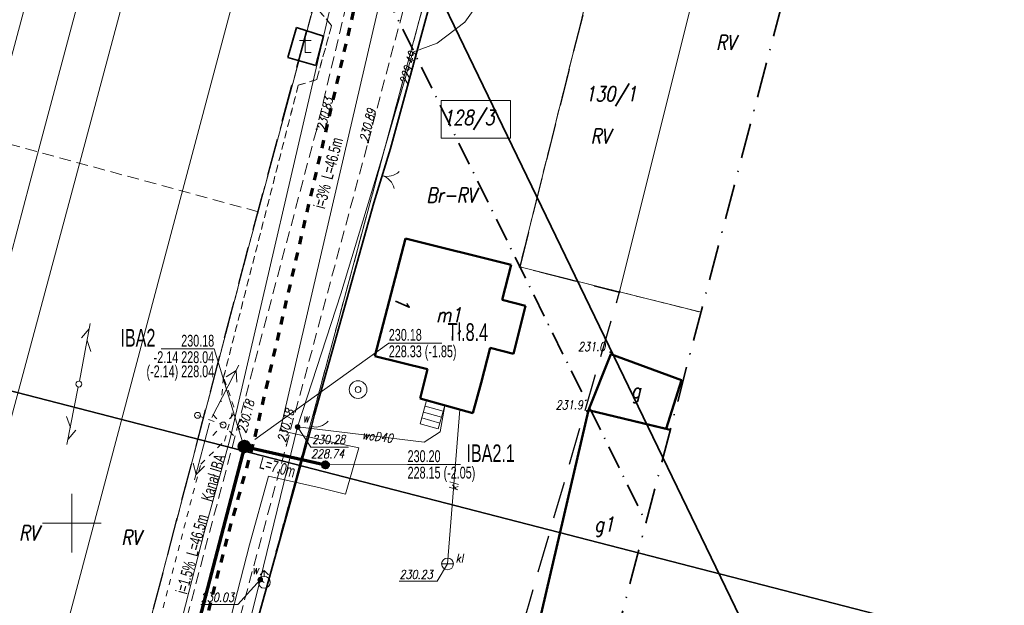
# Model space of a CAD drawing. Header units: millimetres. Extents: x 7436010 to 7436992, y 5663514 to 5666647.
# Tile 39 of 73: x 7436296 to 7436379, y 5664193 to 5664243. Entities that reach past the tile are written whole.
import ezdxf
from ezdxf.enums import TextEntityAlignment as Align

# ---------------------------------------------------------------- set-up
doc = ezdxf.new("R2010")
doc.units = ezdxf.units.MM
doc.header["$PDSIZE"] = 1
for name, pattern in [('$0$HIDDEN', [9.525, 6.35, -3.175]), ('0.7_0.7', [1.4, 0.7, -0.7]), ('1', [0]), ('2_EGBU_A', [0]), ('3', [1, 0.5, -0.5]), ('BUR', [3, 2, -1]), ('GAK', [3.5, 2, -0.75, 0, -0.75]), ('GDE', [0]), ('GUZ', [1.5, 1, -0.5]), ('KOU', [1.5, 1, -0.5])]:
    doc.linetypes.add(name, pattern=pattern)
for name, color, linetype, lineweight in [('15 PRZEWODY KL', 34, 'Continuous', 18), ('17 SŁUPY TELEKOMUNIKACYJNE', 30, 'Continuous', 18), ('18 LINIE TELEKOMUNIAKCYJNE', 30, 'Continuous', 18), ('22 SŁUPY eN', 1, 'Continuous', 18), ('23 LINIE eN', 1, 'Continuous', 18), ('24 LATARNIA', 1, 'Continuous', 18), ('27 ZASUWY WODOCIĄGOWE ISTN', 5, 'Continuous', 18), ('28 STUDNIA GŁEBINOWA', 5, 'Continuous', 18), ('29 HYDRANT', 5, 'Continuous', 18), ('30 WODOCIĄGI ISTN', 5, 'Continuous', 18), ('31 SZAMBO OSADNIK', 34, 'Continuous', 18), ('42 RZĘDNE WODOCIĄG', 5, 'Continuous', 18), ('43 RZĘDNE KL', 34, 'Continuous', 18), ('_AA_Kanalizacja grawitacyjna - trasa', 244, 'Continuous', 70), ('_AA_Odcinki boczne grawitacyjne 160mm - trasa', 30, 'Continuous', 70), ('_AA_Studnia kanalizacyjna bet.1000mm - symbol', 24, 'Continuous', 40), ('_AA_Studnia kanalizacyjna PP 600mm - symbol', 24, 'Continuous', 40), ('_BB_Kanalizacja ciśnieniowa - trasa', 44, '0.7_0.7', 70), ('_CC_Tłoczny SIEĆ_opisy', 44, 'BUR', 50), ('_DZIAŁKI DO POZWOLENIA', 110, 'Continuous', 9), ('_LINIA ROZ.LOKA', 4, '$0$HIDDEN', 30), ('DZ_USTALONE_GRANICE_L_0', 7, '1', 18), ('Dzialki', 7, 'GDE', 18), ('EADTD_T_0', 7, 'Continuous', 18), ('EDZPD_L_1', 7, 'GDE', 18), ('EGBB_E_T_0', 7, 'Continuous', 18), ('EGBB_L_0', 7, '2_EGBU_A', 50), ('EKLTK_T_0', 96, 'Continuous', 18), ('Linie_odn', 7, 'Continuous', 9), ('Numery_dzialek', 7, 'Continuous', 18), ('obszar odziaływania inwestcyji', 80, 'Continuous', 20), ('Podzial_sekcyjny_krzyze', 7, 'Continuous', 13), ('Punkty', 7, 'Continuous', 18), ('PunPOMIAR1', 7, 'Continuous', 18), ('RzedPOMIAR1', 7, 'Continuous', 18), ('SDRPK_L_1', 7, 'KOU', 18), ('SIEC_ENERGETYCZNA_L_0', 1, '3', 18), ('SZAPM_T_0', 7, 'Continuous', 18), ('SZOPO_L_0', 7, 'BGT', 35), ('SZOPO_T_0', 7, 'Continuous', 18), ('UŻYTKI LINIE', 96, 'GUZ', 18), ('UŻYTKI OZNACZENIE', 96, 'Continuous', 18), ('WEKTOR BUDYNKI', 7, 'Continuous', 50), ('WEKTOR FUNKCJE BUDYNKÓW', 7, 'Continuous', 18), ('WEKTOR RZĘDNE TERENU', 7, 'Continuous', 18), ('WEKTOR RZĘDNE WODOCIĄG wo', 5, 'Continuous', 18), ('WEKTOR SCHODY', 7, 'Continuous', 18), ('WEKTOR WODOCIĄGI wo', 5, 'Continuous', 18), ('WUKOS_T_0', 7, 'Continuous', 18), ('WUKOS_T_1', 7, 'Continuous', 18), ('ZAKRES MAPY', 1, 'GAK', 35)]:
    doc.layers.add(name, color=color, linetype=linetype, lineweight=lineweight)
for name, color, linetype in [('_AA_Studnia kanalizacyjna bet.1000mm - plamki', 255, 'Continuous'), ('_AA_Studnia kanalizacyjna PP 600mm - plamki', 24, 'Continuous'), ('_map', 7, 'Continuous'), ('TEKST ks przyłącz korek', 32, 'Continuous'), ('TEKST ks przyłącz L _ i', 32, 'Continuous'), ('TEKST ks sieć L _ i', 244, 'Continuous'), ('TEKST ks studnia', 244, 'Continuous')]:
    doc.layers.add(name, color=color, linetype=linetype)
doc.layers.add('RAMA WYPLOT', color=3, linetype='Continuous', lineweight=35, plot=False)
doc.styles.add('K1_ACAD', font='romans.shx', dxfattribs={"width": 0.8, "oblique": 12})
doc.styles.add('PLAN 1 pop.', font='ARIALN.TTF', dxfattribs={"width": 0.8})
doc.styles.add('PLAN 2 pop.', font='ARIALN.TTF', dxfattribs={"width": 0.8})
doc.linetypes.add('BGT', pattern='A,3.75,[133,ltypeshp.shx,S=0.1875,R=0,X=0,Y=0],3.75', length=7.5)

# ---------------------------------------------------------------- blocks, each defined once
blk = doc.blocks.new('GRO')
at = {"linetype": 'Continuous'}
blk.add_circle((0, 0), 0.045, dxfattribs=at)
blk = doc.blocks.new('KRZ')
at = {"linetype": 'Continuous'}
for p, q in [((-0.5, 1), (0.5, 1)), ((0, 1.5), (0, 0)), ((0, 0), (0.5, 0))]:
    blk.add_line(p, q, dxfattribs=at)
blk = doc.blocks.new('BGBL')
at = {"linetype": 'Continuous'}
blk.add_arc((-1.5, 0), 1.5, 359.99955, 60, dxfattribs=at)
blk = doc.blocks.new('BGB')
at = {"linetype": 'Continuous'}
for centre, start, end in [((-1.5, 0), 359.99955, 60), ((1.5, 0), 120, 180.00045)]:
    blk.add_arc(centre, 1.5, start, end, dxfattribs=at)
blk = doc.blocks.new('WSP')
at = {"linetype": 'Continuous'}
blk.add_circle((0, 0), 0.045, dxfattribs=at)
blk = doc.blocks.new('SLS')
at = {"linetype": 'Continuous'}
blk.add_circle((0, 0), 0.25, dxfattribs=at)
blk = doc.blocks.new('PLT')
at = {"linetype": 'Continuous'}
for p, q in [((0.25, 0), (5.25, 0)), ((3.76605, 0), (2.9, -0.5)), ((3.9, 0.5), (4.76605, 0))]:
    blk.add_line(p, q, dxfattribs=at)
blk = doc.blocks.new('LAT')
at = {"linetype": 'Continuous'}
for p, q in [((-0.53035, 0.53035), (-0.8839, 0.8839)), ((0.53035, 0.53035), (0.8839, 0.8839)), ((-0.53035, -0.53035), (-0.8839, -0.8839)), ((0.53035, -0.53035), (0.8839, -0.8839))]:
    blk.add_line(p, q, dxfattribs=at)
blk = doc.blocks.new('PNN')
at = {"linetype": 'Continuous'}
for p, q in [((0.25, 0), (5.25, 0)), ((3.9, 0.5), (4.76605, 0)), ((4.76605, 0), (3.9, -0.5))]:
    blk.add_line(p, q, dxfattribs=at)
blk = doc.blocks.new('SUUS25')
at = {"linetype": 'Continuous'}
for radius in [0.2, 0.175, 0.15, 0.125, 0.1, 0.075, 0.05, 0.025, 0.00715]:
    blk.add_circle((0, 0), radius, dxfattribs=at)
blk = doc.blocks.new('STD')
at = {"linetype": 'Continuous'}
for radius in [0.75, 0.25]:
    blk.add_circle((0, 0), radius, dxfattribs=at)
blk = doc.blocks.new('HYP')
at = {"linetype": 'Continuous'}
for p, q in [((0, 1), (-0.35355, 0.64645)), ((0, 1), (0.35355, 0.64645)), ((0, 0.5), (0, 1))]:
    blk.add_line(p, q, dxfattribs=at)
blk.add_circle((0, 0), 0.5, dxfattribs=at)
blk = doc.blocks.new('SZB')
at = {"linetype": 'Continuous'}
blk.add_line((-0.5, 0), (0.5, 0), dxfattribs=at)
blk.add_circle((0, 0), 0.5, dxfattribs=at)
blk = doc.blocks.new('STUDZ')
at = {"layer": '15 PRZEWODY KL', "flags": 128}
blk.add_lwpolyline([(7436331.95, 5664196.54), (7436333.011, 5664209.654)], dxfattribs=at)
at = {"layer": '22 SŁUPY eN', "linetype": '3', "flags": 128}
blk.add_lwpolyline([(7436310.69, 5664209.17), (7436312.87, 5664208.35)], dxfattribs=at)
at = {"layer": '30 WODOCIĄGI ISTN', "flags": 128}
blk.add_lwpolyline([(7436316.02, 5664195.19), (7436316.36, 5664194.97)], dxfattribs=at)
at = {"layer": '42 RZĘDNE WODOCIĄG', "flags": 128}
for points in [[(7436319.2, 5664208.18), (7436320.334, 5664206.457), (7436323.522, 5664206.457)], [(7436310.972, 5664193.099), (7436314.104, 5664193.099), (7436316.02, 5664195.19)]]:
    blk.add_lwpolyline(points, dxfattribs=at)
at = {"layer": '43 RZĘDNE KL', "flags": 128}
blk.add_lwpolyline([(7436327.837, 5664195.077), (7436331.06, 5664195.077), (7436331.95, 5664196.54)], dxfattribs=at)
at = {"layer": 'DZ_USTALONE_GRANICE_L_0'}
for q in [(7436354.2, 5664250.17), (7436338.09, 5664221.79)]:
    blk.add_line((7436346.58, 5664219.67), q, dxfattribs=at)
at = {"layer": 'Dzialki'}
for p, q in [((7436358.99, 5664351.96), (7436314.73, 5664187.81)), ((7436338.09, 5664221.79), (7436345.71, 5664252.29)), ((7436346.58, 5664219.67), (7436354.2, 5664250.17)), ((7436346.58, 5664219.67), (7436338.09, 5664221.79)), ((7436353.519, 5664217.937), (7436346.58, 5664219.67))]:
    blk.add_line(p, q, dxfattribs=at)
at = {"layer": 'EDZPD_L_1'}
for p, q in [((7436308.638, 5664225.4), (7436471.586, 5664837.61)), ((7436463.404, 5664836.175), (7436299.921, 5664227.925)), ((7436296.414, 5664228.941), (7436458.77, 5664835.362)), ((7436454.235, 5664834.567), (7436292.292, 5664230.135)), ((7436315.043, 5664223.545), (7436350.292, 5664354.273)), ((7436296.414, 5664228.941), (7436279.779, 5664166.173)), ((7436299.921, 5664227.925), (7436283.666, 5664167.445)), ((7436293.445, 5664168.318), (7436308.638, 5664225.4)), ((7436315.043, 5664223.545), (7436300.404, 5664167.925))]:
    blk.add_line(p, q, dxfattribs=at)
at = {"layer": 'EGBB_L_0'}
for p, q in [((7436325.781, 5664214.211), (7436328.371, 5664224.215)), ((7436328.371, 5664224.215), (7436337.354, 5664221.954)), ((7436336.607, 5664218.993), (7436337.354, 5664221.954)), ((7436336.607, 5664218.993), (7436338.598, 5664218.495)), ((7436337.573, 5664214.413), (7436338.598, 5664218.495)), ((7436334.825, 5664211.93), (7436335.582, 5664214.921)), ((7436335.582, 5664214.921), (7436337.573, 5664214.413)), ((7436325.781, 5664214.211), (7436330.253, 5664213.085)), ((7436329.626, 5664210.594), (7436330.253, 5664213.085)), ((7436334.108, 5664209.349), (7436334.825, 5664211.93)), ((7436329.626, 5664210.594), (7436334.108, 5664209.349)), ((7436339.708, 5664191.453), (7436343.948, 5664209.6)), ((7436343.948, 5664209.6), (7436350.898, 5664207.948))]:
    blk.add_line(p, q, dxfattribs=at)
at = {"layer": 'Podzial_sekcyjny_krzyze', "color": 7, "lineweight": 13}
for p, q in [((7436300, 5664197.5), (7436300, 5664202.5)), ((7436297.5, 5664200), (7436302.5, 5664200))]:
    blk.add_line(p, q, dxfattribs=at)
at = {"layer": 'PunPOMIAR1'}
for p in [(7436314.021, 5664207.936), (7436318.252, 5664206.67)]:
    blk.add_point(p, dxfattribs=at)
at = {"layer": 'RAMA WYPLOT', "flags": 128}
for points in [[(7436274.44, 5664216.5), (7436499.646, 5665089.514), (7436635.208, 5665054.544), (7436410.002, 5664181.529)], [(7436354.958, 5663513.711), (7436622.327, 5663643.026), (7436277.237, 5664356.53), (7436009.867, 5664227.215)]]:
    blk.add_lwpolyline(points, close=True, dxfattribs=at)
at = {"layer": 'SDRPK_L_1'}
for p, q in [((7436326.14, 5664255.719), (7436320.82, 5664233.51)), ((7436325.19, 5664232.38), (7436331.061, 5664254.52)), ((7436320.82, 5664233.51), (7436308.78, 5664188.22)), ((7436313.13, 5664187.69), (7436325.19, 5664232.38))]:
    blk.add_line(p, q, dxfattribs=at)
at = {"layer": 'SIEC_ENERGETYCZNA_L_0'}
for p, q in [((7436320.978, 5664243.642), (7436322.091, 5664242.316)), ((7436322.091, 5664242.316), (7436320.978, 5664243.642)), ((7436322.091, 5664242.316), (7436320.819, 5664237.715)), ((7436320.819, 5664237.715), (7436322.091, 5664242.316)), ((7436319.254, 5664237.245), (7436312.897, 5664212.391)), ((7436312.898, 5664212.391), (7436319.255, 5664237.245)), ((7436320.819, 5664237.715), (7436319.254, 5664237.245)), ((7436319.255, 5664237.245), (7436320.819, 5664237.715)), ((7436312.897, 5664212.391), (7436312.697, 5664210.316)), ((7436313.78, 5664209.889), (7436312.898, 5664212.391)), ((7436312.977, 5664206.984), (7436313.78, 5664209.889)), ((7436310.961, 5664205.022), (7436312.977, 5664206.984)), ((7436303.687, 5664177.34), (7436310.961, 5664205.022))]:
    blk.add_line(p, q, dxfattribs=at)
at = {"layer": 'SZOPO_L_0'}
for p, q in [((7436332.96, 5664253.34), (7436327.09, 5664231.86)), ((7436318.38, 5664239.61), (7436319.09, 5664242.15)), ((7436319.09, 5664242.15), (7436321.4, 5664241.42)), ((7436321.4, 5664241.42), (7436320.75, 5664238.93)), ((7436320.75, 5664238.93), (7436318.38, 5664239.61)), ((7436327.09, 5664231.86), (7436325.69, 5664227.25)), ((7436325.69, 5664227.25), (7436320.64, 5664209.25)), ((7436320.64, 5664209.25), (7436320.37, 5664208.21)), ((7436320.37, 5664208.21), (7436314.81, 5664188.28))]:
    blk.add_line(p, q, dxfattribs=at)
at = {"layer": 'UŻYTKI LINIE', "flags": 128}
for points in [[(7436479.06, 5664838.856), (7436422.104, 5664628.133), (7436378.194, 5664460.693), (7436350.292, 5664354.273), (7436315.043, 5664223.545), (7436300.404, 5664167.925)], [(7436307.197, 5664158.351), (7436314.73, 5664187.81), (7436358.99, 5664351.96), (7436386.9, 5664458.41), (7436430.81, 5664625.85)], [(7436345.433, 5664251.179), (7436338.09, 5664221.79), (7436346.58, 5664219.67), (7436353.519, 5664217.937)], [(7436315.836, 5664226.484), (7436289.058, 5664233.767)]]:
    blk.add_lwpolyline(points, dxfattribs=at)
at = {"layer": 'WEKTOR BUDYNKI', "flags": 128}
for points in [[(7436343.948, 5664209.6), (7436345.846, 5664214.384), (7436351.851, 5664212.154), (7436350.557, 5664208.029)], [(7436343.948, 5664209.6), (7436350.557, 5664208.029)]]:
    blk.add_lwpolyline(points, dxfattribs=at)
at = {"layer": 'WEKTOR SCHODY', "flags": 128}
for points in [[(7436330.174, 5664210.442), (7436329.62, 5664208.445)], [(7436329.898, 5664209.447), (7436331.445, 5664209.017)], [(7436330.037, 5664209.948), (7436331.585, 5664209.518)], [(7436331.722, 5664210.012), (7436331.167, 5664208.015)], [(7436329.759, 5664208.946), (7436331.306, 5664208.516)], [(7436329.62, 5664208.445), (7436331.167, 5664208.015)]]:
    blk.add_lwpolyline(points, dxfattribs=at)
at = {"layer": 'WEKTOR WODOCIĄGI wo', "flags": 128}
for points in [[(7436341.418, 5664275.687), (7436340.383, 5664271.912), (7436338.362, 5664265.433), (7436337.369, 5664261.579), (7436336.958, 5664259.367), (7436337.972, 5664254.88), (7436338.507, 5664252.255), (7436337.455, 5664248.445), (7436335.483, 5664245.51), (7436333.427, 5664242.601), (7436331.066, 5664240.818), (7436329.008, 5664240.06), (7436326.341, 5664230.923), (7436322.872, 5664219.5), (7436319.2, 5664208.18), (7436321.807, 5664207.891), (7436329.964, 5664206.876), (7436331.316, 5664207.757), (7436331.722, 5664210.012)], [(7436319.2, 5664208.18), (7436316.02, 5664195.19), (7436312.24, 5664180.018)]]:
    blk.add_lwpolyline(points, dxfattribs=at)
at = {"layer": 'ZAKRES MAPY', "ltscale": 1.5}
blk.add_lwpolyline([(7436302.117, 5663964.099), (7436300.945, 5664023.124), (7436335.235, 5664148.259), (7436432.262, 5664518.007)], dxfattribs=at)
at = {"layer": 'ZAKRES MAPY', "flags": 128}
blk.add_lwpolyline([(7436304.231, 5664290.422), (7436348.833, 5664200.08)], dxfattribs=at)
at = {"layer": '17 SŁUPY TELEKOMUNIKACYJNE', "rotation": 0.06187149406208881}
blk.add_blockref('SLS', (7436300.59, 5664211.83), dxfattribs=at)
at = {"layer": '18 LINIE TELEKOMUNIAKCYJNE', "linetype": '3'}
for rotation in [79.31214710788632, 258.8838336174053]:
    blk.add_blockref('PLT', (7436300.59, 5664211.83), dxfattribs=dict(at, rotation=rotation))
at = {"layer": '22 SŁUPY eN', "rotation": 0.06187149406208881}
for p in [(7436310.69, 5664209.17), (7436312.87, 5664208.35)]:
    blk.add_blockref('SLS', p, dxfattribs=at)
at = {"layer": '23 LINIE eN', "linetype": '3'}
for rotation in [62.69075443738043, 255.2053729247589]:
    blk.add_blockref('PNN', (7436311.78, 5664208.76), dxfattribs=dict(at, rotation=rotation))
at = {"layer": '24 LATARNIA'}
blk.add_blockref('LAT', (7436312.87, 5664208.35), dxfattribs=at)
at = {"layer": '27 ZASUWY WODOCIĄGOWE ISTN'}
for p in [(7436319.2, 5664208.18), (7436316.02, 5664195.19)]:
    blk.add_blockref('SUUS25', p, dxfattribs=at)
at = {"layer": '28 STUDNIA GŁEBINOWA'}
blk.add_blockref('STD', (7436324.34, 5664211.36), dxfattribs=at)
at = {"layer": '29 HYDRANT'}
blk.add_blockref('HYP', (7436316.36, 5664194.97), dxfattribs=at)
at = {"layer": '31 SZAMBO OSADNIK'}
blk.add_blockref('SZB', (7436331.95, 5664196.54), dxfattribs=at)
at = {"layer": 'Punkty'}
for p in [(7436338.09, 5664221.79), (7436346.58, 5664219.67)]:
    blk.add_blockref('GRO', p, dxfattribs=at)
at = {"layer": 'SZAPM_T_0'}
blk.add_blockref('KRZ', (7436319.846, 5664240.031), dxfattribs=at)
at = {"layer": 'SZOPO_T_0'}
for name, p, rotation in [('BGB', (7436326.39, 5664229.555), 253.1071160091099), ('BGBL', (7436320.37, 5664208.21), 257.8812201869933)]:
    blk.add_blockref(name, p, dxfattribs=dict(at, rotation=rotation))
at = {"layer": 'WEKTOR RZĘDNE TERENU', "rotation": 0.06340145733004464}
for p in [(7436345.803, 5664214.534), (7436343.816, 5664209.538)]:
    blk.add_blockref('WSP', p, dxfattribs=at)
at = {"layer": 'WUKOS_T_0'}
for p in [(7436320.82, 5664233.51), (7436325.19, 5664232.38)]:
    blk.add_blockref('WSP', p, dxfattribs=at)
at = {"layer": '15 PRZEWODY KL', "style": 'K1_ACAD', "oblique": 12, "width": 0.8}
blk.add_text('kl', height=0.75, rotation=85.37371, dxfattribs=at).set_placement((7436332.481, 5664203.097), align=Align.MIDDLE)
at = {"layer": '27 ZASUWY WODOCIĄGOWE ISTN', "style": 'K1_ACAD', "oblique": 12, "width": 0.8}
for p in [(7436319.62, 5664208.558), (7436315.319, 5664195.668)]:
    blk.add_text('w', height=0.75, dxfattribs=at).set_placement(p)
at = {"layer": '31 SZAMBO OSADNIK', "style": 'K1_ACAD', "oblique": 12, "width": 0.8}
blk.add_text('kl', height=0.75, dxfattribs=at).set_placement((7436332.646, 5664196.653))
at = {"layer": '42 RZĘDNE WODOCIĄG', "style": 'K1_ACAD', "oblique": 12, "width": 0.8}
for s, p in [('230.28', (7436320.435, 5664206.739)), ('228.74', (7436320.339, 5664205.522)), ('230.03', (7436310.968, 5664193.32))]:
    blk.add_text(s, height=0.75, dxfattribs=at).set_placement(p)
at = {"layer": '43 RZĘDNE KL', "style": 'K1_ACAD', "oblique": 12, "width": 0.8}
blk.add_text('230.23', height=0.75, dxfattribs=at).set_placement((7436327.862, 5664195.266))
at = {"layer": 'EADTD_T_0', "style": 'K1_ACAD', "oblique": 12, "width": 0.8}
blk.add_text('1', height=1.25, rotation=258.75252, dxfattribs=at).set_placement((7436327.532, 5664218.912), align=Align.CENTER)
at = {"layer": 'EGBB_E_T_0', "style": 'K1_ACAD', "oblique": 12, "width": 0.8}
for s, p in [('m1', (7436332.062, 5664217.713)), ('g1', (7436345.284, 5664199.705))]:
    blk.add_text(s, height=1.25, dxfattribs=at).set_placement(p, align=Align.MIDDLE)
at = {"layer": 'EKLTK_T_0', "style": 'K1_ACAD', "oblique": 12, "width": 0.8}
blk.add_text('RV', height=1.25, dxfattribs=at).set_placement((7436344.135, 5664233.53), align=Align.TOP_LEFT)
at = {"layer": 'Numery_dzialek', "style": 'K1_ACAD', "oblique": 12, "width": 0.8}
for s, p in [('130/1', (7436343.659, 5664237.136)), ('128/3', (7436331.583, 5664235.117))]:
    blk.add_text(s, height=1.25, dxfattribs=at).set_placement(p, align=Align.TOP_LEFT)
at = {"layer": 'RzedPOMIAR1', "style": 'K1_ACAD', "oblique": 12, "width": 0.8}
for rotation, p in [(75.11269, (7436314.811, 5664207.612)), (74.89795, (7436318.182, 5664206.843))]:
    blk.add_text('230.18', height=0.75, rotation=rotation, dxfattribs=at).set_placement(p)
at = {"layer": 'UŻYTKI OZNACZENIE', "style": 'K1_ACAD', "oblique": 12, "width": 0.8}
for s, p in [('RV', (7436354.808, 5664241.508)), ('Br-RV', (7436330.162, 5664228.51)), ('RV', (7436295.51, 5664199.791)), ('RV', (7436304.207, 5664199.396))]:
    blk.add_text(s, height=1.25, dxfattribs=at).set_placement(p, align=Align.TOP_LEFT)
at = {"layer": 'WEKTOR FUNKCJE BUDYNKÓW', "style": 'K1_ACAD', "oblique": 12, "width": 0.8}
blk.add_text('g', height=1.25, dxfattribs=at).set_placement((7436347.969, 5664211.067), align=Align.MIDDLE)
at = {"layer": 'WEKTOR RZĘDNE TERENU', "style": 'K1_ACAD', "oblique": 12, "width": 0.8}
for s, p in [('231.0', (7436343.053, 5664214.634)), ('231.9', (7436341.15, 5664209.68))]:
    blk.add_text(s, height=0.75, rotation=0.0634, dxfattribs=at).set_placement(p)
at = {"layer": 'WEKTOR RZĘDNE WODOCIĄG wo', "style": 'K1_ACAD', "oblique": 12, "width": 0.8}
blk.add_text('229.49', height=0.75, rotation=73.72423, dxfattribs=at).set_placement((7436329.008, 5664240.06), align=Align.MIDDLE_RIGHT)
at = {"layer": 'WEKTOR WODOCIĄGI wo', "style": 'K1_ACAD', "oblique": 12, "width": 0.8}
blk.add_text('woD40', height=0.75, rotation=352.91169, dxfattribs=at).set_placement((7436325.996, 5664207.37), align=Align.MIDDLE)
at = {"layer": 'WUKOS_T_1', "style": 'K1_ACAD', "oblique": 12, "width": 0.8}
blk.add_text('230.83', height=0.75, rotation=76.2284, dxfattribs=at).set_placement((7436320.82, 5664233.51), align=Align.TOP_LEFT)
blk.add_text('230.89', height=0.75, rotation=76.2284, dxfattribs=at).set_placement((7436325.19, 5664232.38))

msp = doc.modelspace()

# ---------------------------------------------------------------- hatches: boundary and pattern name
at = {"layer": '_AA_Studnia kanalizacyjna bet.1000mm - plamki', "linetype": 'Continuous'}
h = msp.add_hatch(color=256, dxfattribs=at)
edge = h.paths.add_edge_path()
edge.add_arc((7436314.673, 5664206.519), 0.5, 0, 360)
at = {"layer": '_AA_Studnia kanalizacyjna PP 600mm - plamki', "linetype": 'Continuous'}
h = msp.add_hatch(color=30, dxfattribs=at)
edge = h.paths.add_edge_path()
edge.add_arc((7436321.568, 5664204.961), 0.3, 0, 360)

# ---------------------------------------------------------------- linework, layer by layer
at = {"layer": '_AA_Kanalizacja grawitacyjna - trasa'}
msp.add_lwpolyline([(7436314.673, 5664206.519), (7436314.673, 5664206.519), (7436314.673, 5664206.519), (7436314.673, 5664206.519), (7436302.905, 5664161.476), (7436300.251, 5664150.823)], dxfattribs=at)
at = {"layer": '_AA_Odcinki boczne grawitacyjne 160mm - trasa', "linetype": 'Continuous'}
msp.add_lwpolyline([(7436314.673, 5664206.519), (7436321.568, 5664204.961)], dxfattribs=at)
at = {"layer": '_AA_Studnia kanalizacyjna bet.1000mm - symbol', "linetype": 'Continuous'}
msp.add_circle((7436314.673, 5664206.519), 0.5, dxfattribs=at)
at = {"layer": '_AA_Studnia kanalizacyjna PP 600mm - symbol', "color": 30, "linetype": 'Continuous'}
msp.add_circle((7436321.568, 5664204.961), 0.3, dxfattribs=at)
at = {"layer": '_BB_Kanalizacja ciśnieniowa - trasa'}
msp.add_lwpolyline([(7436390.784, 5664512.645), (7436347.688, 5664347.783), (7436360.652, 5664344.793), (7436361.012, 5664344.19), (7436361.012, 5664344.19), (7436361.012, 5664344.19), (7436361.012, 5664344.19), (7436361.012, 5664344.19), (7436361.012, 5664344.19), (7436361.012, 5664344.19), (7436361.012, 5664344.19), (7436353.068, 5664313.808), (7436345.753, 5664287.498), (7436338.306, 5664261.227), (7436326.023, 5664252.166), (7436323.935, 5664243.486), (7436315.399, 5664206.709), (7436313.175, 5664198.682), (7436301.242, 5664152.245), (7436301.765, 5664151.363), (7436301.765, 5664151.363), (7436313.027, 5664149.554), (7436316.318, 5664148.64)], dxfattribs=at)
at = {"layer": '_DZIAŁKI DO POZWOLENIA'}
msp.add_lwpolyline([(7436331.414, 5664235.936), (7436337.306, 5664235.936), (7436337.306, 5664232.735), (7436331.414, 5664232.735)], close=True, dxfattribs=at)
at = {"layer": '_LINIA ROZ.LOKA', "ltscale": 0.5, "flags": 128}
msp.add_lwpolyline([(7436769.819, 5666386.172), (7436785.63, 5666401.9), (7436777.168, 5666339.855), (7436769.643, 5666284.835), (7436763.693, 5666241.333), (7436758.706, 5666204.871), (7436746.995, 5666120.477), (7436746.67, 5666118.16), (7436746, 5666112.25), (7436742.679, 5666086.949), (7436737.87, 5666050.31), (7436735.793, 5666034.48), (7436729.165, 5665983.959), (7436725.413, 5665955.369), (7436721.158, 5665922.936), (7436716.677, 5665892.746), (7436714.652, 5665879.501), (7436710.699, 5665853.651), (7436705.915, 5665822.364), (7436701.238, 5665791.78), (7436696.682, 5665761.986), (7436693.363, 5665740.276), (7436692.49, 5665734.57), (7436691.24, 5665725.21), (7436686.817, 5665692.279), (7436686.24, 5665687.98), (7436687.02, 5665687.872), (7436687.796, 5665687.765), (7436688.426, 5665687.677), (7436689.729, 5665687.497), (7436691.702, 5665687.224), (7436695.055, 5665686.76), (7436699.592, 5665686.132), (7436703.87, 5665685.495), (7436710.052, 5665684.688), (7436704.144, 5665626.716), (7436692.353, 5665554.027), (7436684.4, 5665507.895), (7436678.948, 5665476.375), (7436678.106, 5665452.583), (7436669.825, 5665424.532), (7436658.741, 5665384.423), (7436649.917, 5665353.223), (7436656.066, 5665352.41), (7436640.531, 5665294.184), (7436627.067, 5665248.662), (7436617.803, 5665220.557), (7436609.033, 5665184.743), (7436597.094, 5665145.042), (7436586.74, 5665104.181), (7436580.262, 5665077.607), (7436551.399, 5665080.628), (7436544.132, 5665053.462), (7436541.654, 5665043.684), (7436535.648, 5665019.894), (7436527.279, 5664986.713), (7436518.85, 5664953.127), (7436540.241, 5664951.286), (7436527.274, 5664905.085), (7436512.887, 5664848.872), (7436512.752, 5664848.252), (7436491.254, 5664843.656), (7436490.454, 5664840.416), (7436488.749, 5664840.174), (7436485.592, 5664828.52), (7436480.77, 5664810.687), (7436477.564, 5664798.832), (7436470.048, 5664771.067), (7436466.776, 5664758.912), (7436460.996, 5664737.529), (7436453.383, 5664709.453), (7436450.493, 5664698.657), (7436449.293, 5664694.235), (7436447.878, 5664689.001), (7436444.735, 5664677.411), (7436439.734, 5664658.879), (7436430.798, 5664625.844), (7436422.092, 5664592.636), (7436411.808, 5664553.448), (7436402.818, 5664519.107), (7436395.065, 5664489.579), (7436386.906, 5664458.419), (7436380.697, 5664434.655), (7436376.518, 5664418.897), (7436373.403, 5664406.849), (7436371.231, 5664398.643), (7436365.4, 5664376.386), (7436360.194, 5664356.586), (7436358.975, 5664351.964), (7436370.073, 5664349.716), (7436345.743, 5664252.376), (7436338.101, 5664221.811), (7436346.559, 5664219.638), (7436332.958, 5664172.827), (7436327.706, 5664153.961), (7436320.71, 5664127.647), (7436315.847, 5664109.043), (7436293.508, 5664105.672), (7436291.778, 5664098.993), (7436311.255, 5664095.216), (7436305.86, 5664069.899), (7436301.249, 5664052.498), (7436298.259, 5664034.704), (7436295.226, 5664016.7), (7436294.203, 5663992.362), (7436295.675, 5663969.316), (7436298.862, 5663944.903), (7436305.053, 5663922.416), (7436309.368, 5663907.37), (7436310.083, 5663904.279), (7436287.939, 5663894.265), (7436287.89, 5663894.23), (7436289.293, 5663888.169), (7436307.22, 5663896.421), (7436313.563, 5663878.366), (7436316.816, 5663864.356), (7436323.097, 5663841.843), (7436323.621, 5663840.346), (7436302.734, 5663832.549), (7436306.084, 5663818.609), (7436328.591, 5663826.53), (7436335.305, 5663807.875), (7436346.491, 5663776.834), (7436347.265, 5663774.439), (7436325.835, 5663769.718), (7436328.273, 5663765.489), (7436328.273, 5663765.489), (7436337.733, 5663749.257), (7436355.952, 5663758.124), (7436369.036, 5663743.036), (7436379.219, 5663723.732), (7436386.589, 5663707.332), (7436393.785, 5663687.445), (7436394.545, 5663683.162), (7436386.119, 5663681.18), (7436375.065, 5663673.191), (7436376.66, 5663669.404), (7436378.039, 5663665.373), (7436383.145, 5663649.886), (7436385.452, 5663641.268), (7436392.561, 5663614.937), (7436402.771, 5663597.554), (7436404.552, 5663594.357), (7436398.144, 5663579.556), (7436383.472, 5663579.872), (7436383.472, 5663598.954), (7436383.536, 5663613.755), (7436381.268, 5663622.159), (7436375.493, 5663643.653), (7436374.487, 5663647.412), (7436373.191, 5663652.22), (7436366.812, 5663649.775), (7436363.111, 5663660.126), (7436369.055, 5663664.529), (7436367.983, 5663667.458), (7436362.418, 5663663.455), (7436351.027, 5663690.171), (7436348.921, 5663700.662), (7436355.281, 5663701.413), (7436350.008, 5663711.545), (7436342.684, 5663723.842), (7436323.689, 5663721.102), (7436294.623, 5663770.744), (7436268.862, 5663766.229), (7436263.066, 5663785.818), (7436260.041, 5663784.815), (7436254.686, 5663782.735), (7436252.465, 5663789.248), (7436260.428, 5663792.401), (7436278.163, 5663799.499), (7436285.701, 5663801.994), (7436278.819, 5663825.679), (7436273.401, 5663846.926), (7436269.385, 5663864.936), (7436284.572, 5663868.617), (7436282.661, 5663876.992), (7436274.791, 5663875.665), (7436272.427, 5663887.404), (7436280.035, 5663888.292), (7436279.108, 5663892.091), (7436269.52, 5663890.933), (7436263.103, 5663914.553), (7436258.603, 5663935.854), (7436251.252, 5663959.731), (7436247.766, 5663974.333), (7436257.809, 5663977.446), (7436257.698, 5663985.662), (7436257.603, 5663994.259), (7436254.811, 5664004.46), (7436251.476, 5664016.715), (7436250.549, 5664027.068), (7436249.485, 5664037.257), (7436242.689, 5664037.334), (7436241.678, 5664048.834), (7436240.901, 5664065.752), (7436219.891, 5664094.241), (7436221.988, 5664101.65), (7436224.111, 5664100.45), (7436249.122, 5664102.024), (7436242.679, 5664108.296), (7436226.645, 5664128.307), (7436226.023, 5664140.261), (7436224.837, 5664141.852), (7436219.239, 5664143.564), (7436189.719, 5664143.162), (7436172.237, 5664151.732), (7436160.044, 5664157.699), (7436156.645, 5664159.354), (7436144.813, 5664164.949), (7436142.537, 5664166.012), (7436135.048, 5664171.548), (7436122.04, 5664181.325), (7436108.217, 5664191.494), (7436106.941, 5664192.438), (7436096.692, 5664202.791), (7436089.704, 5664209.893), (7436082.365, 5664217.233), (7436065.983, 5664208.509), (7436054.19, 5664202.177), (7436048.152, 5664211.644), (7436077.493, 5664231.589), (7436078.107, 5664230.801), (7436082.881, 5664224.701), (7436088.006, 5664218.657), (7436091.262, 5664215.402), (7436100.884, 5664205.311), (7436105.441, 5664200.58), (7436107, 5664198.997), (7436108.613, 5664197.357), (7436109.381, 5664196.579), (7436109.537, 5664196.424), (7436113.388, 5664193.768), (7436117.543, 5664190.756), (7436126.187, 5664184.59), (7436131.518, 5664180.704), (7436136.117, 5664196.766), (7436147.656, 5664192.776), (7436144.066, 5664181.29), (7436141.619, 5664173.448), (7436149.976, 5664169.141), (7436161.928, 5664163.007), (7436166.873, 5664160.461), (7436176.132, 5664155.711), (7436190.605, 5664148.285), (7436211.642, 5664148.485), (7436219.974, 5664148.576), (7436227.765, 5664146.175), (7436230.924, 5664142.228), (7436230.702, 5664137.627), (7436231.983, 5664130.138), (7436242.856, 5664115.225), (7436255.74, 5664102.74), (7436277.106, 5664081.501), (7436279.285, 5664110.772), (7436287.113, 5664140.297), (7436294.815, 5664168.383), (7436300.408, 5664167.926), (7436303.617, 5664180.054), (7436314.754, 5664222.52), (7436320.67, 5664244.509), (7436329.286, 5664276.326), (7436339.489, 5664314.222), (7436347.351, 5664343.307), (7436344.053, 5664344.135), (7436348.208, 5664369.312), (7436371.206, 5664451.734), (7436387.619, 5664516.956), (7436415.586, 5664621.211), (7436434.673, 5664694.676), (7436464.45, 5664803.668), (7436472.924, 5664837.816), (7436477.353, 5664838.622), (7436478.209, 5664841.782), (7436481.513, 5664853.977), (7436494.029, 5664899.688), (7436502.397, 5664930.227), (7436504.591, 5664938.275), (7436507.768, 5664949.805), (7436500.72, 5664950.002), (7436508.915, 5664982.673), (7436528.12, 5665058.555), (7436539.985, 5665099.162), (7436546.498, 5665097.773), (7436553.59, 5665124.943), (7436568.605, 5665185.165), (7436573.132, 5665202.815), (7436575.085, 5665210.138), (7436580.009, 5665229.574), (7436583.775, 5665244.514), (7436593.841, 5665284.253), (7436602.232, 5665317.293), (7436613.909, 5665363.64), (7436618.238, 5665380.682), (7436630.042, 5665427.092), (7436635.598, 5665448.858), (7436641.55, 5665472.258), (7436645.603, 5665488.174), (7436647.468, 5665501.708), (7436650.045, 5665519.827), (7436651.532, 5665531.047), (7436655.658, 5665560.729), (7436662.169, 5665607.706), (7436664.223, 5665622.584), (7436669.045, 5665657.294), (7436673.241, 5665687.673), (7436669.129, 5665688.355), (7436676.292, 5665740.38), (7436691.423, 5665845.086), (7436699.67, 5665904.313), (7436707.4, 5665965.125), (7436522.196, 5665967.371), (7436460.268, 5665974.019), (7436461.788, 5665994.07), (7436645.179, 5665988.69), (7436704.596, 5665987.733), (7436718.228, 5666087.224), (7436731.411, 5666189.827), (7436742.139, 5666261.152), (7436750.004, 5666316.478), (7436754.582, 5666343.797), (7436764.085, 5666343.133), (7436769.819, 5666386.172)], dxfattribs=at)
at = {"layer": 'Linie_odn'}
for points in [[(7436315.56, 5664207.105), (7436326.958, 5664215.314), (7436331.458, 5664215.314)], [(7436314.63, 5664206.563), (7436312.1, 5664214.815), (7436307.6, 5664214.815)], [(7436321.615, 5664204.951), (7436328.556, 5664204.998), (7436333.056, 5664204.998)]]:
    msp.add_lwpolyline(points, dxfattribs=at)
at = {"layer": 'obszar odziaływania inwestcyji', "ltscale": 2}
for points in [[(7436491.256, 5664843.654), (7436479.265, 5664835.869), (7436478.958, 5664834.841), (7436466.788, 5664789.619), (7436457.946, 5664756.905), (7436449.378, 5664725.206), (7436442.898, 5664701.232), (7436432.447, 5664662.566), (7436422.237, 5664624.565), (7436403.188, 5664552.06), (7436392.719, 5664512.138), (7436350.144, 5664349.269), (7436361.932, 5664346.55), (7436363.159, 5664344.495), (7436354.999, 5664313.287), (7436347.679, 5664286.958), (7436340.044, 5664260.023), (7436327.797, 5664250.989), (7436325.881, 5664243.026), (7436317.724, 5664207.88)], [(7436388.849, 5664513.151), (7436345.233, 5664346.297), (7436358.685, 5664343.194), (7436351.137, 5664314.328), (7436343.828, 5664288.039), (7436336.568, 5664262.43), (7436324.249, 5664253.343), (7436321.988, 5664243.946), (7436313.461, 5664207.202), (7436311.243, 5664199.198), (7436299.393, 5664153.086)], [(7436316.726, 5664204.004), (7436321.127, 5664203.01), (7436323.273, 5664202.462), (7436324.399, 5664206.413), (7436322.009, 5664206.911), (7436317.724, 5664207.88)], [(7436316.726, 5664204.004), (7436315.108, 5664198.166), (7436306.212, 5664163.55)]]:
    msp.add_lwpolyline(points, dxfattribs=at)

# ---------------------------------------------------------------- block references
at = {"layer": '_map'}
msp.add_blockref('STUDZ', (0, 0), dxfattribs=at)

# ---------------------------------------------------------------- texts
at = {"layer": '_CC_Tłoczny SIEĆ_opisy', "width": 0.8}
for s, height, rotation, style, p in [('L=46.5m', 1, 75.11423, 'PLAN 2 pop.', (7436322.153, 5664229.158)), ('Tł.8.4', 1.5, 359.53357, 'PLAN 1 pop.', (7436331.958, 5664215.514))]:
    msp.add_text(s, height=height, rotation=rotation, dxfattribs=dict(at, style=style)).set_placement(p)
at = {"layer": '_CC_Tłoczny SIEĆ_opisy', "style": 'PLAN 2 pop.', "width": 0.8}
msp.add_text('i=3%', height=1, rotation=75.11423, dxfattribs=at).set_placement((7436322.041, 5664228.671), align=Align.RIGHT)
for s, p in [('230.18', (7436326.958, 5664215.514)), ('228.33 (-1.85)', (7436326.958, 5664214.114))]:
    msp.add_text(s, height=1, dxfattribs=at).set_placement(p)
at = {"layer": 'TEKST ks przyłącz korek', "width": 0.8}
for s, height, style, p in [('230.20', 1, 'PLAN 2 pop.', (7436328.556, 5664205.198)), ('IBA2.1', 1.5, 'PLAN 1 pop.', (7436333.556, 5664205.198)), ('228.15 (-2.05)', 1, 'PLAN 2 pop.', (7436328.556, 5664203.798))]:
    msp.add_text(s, height=height, dxfattribs=dict(at, style=style)).set_placement(p)
at = {"layer": 'TEKST ks przyłącz L _ i', "style": 'PLAN 2 pop.', "width": 0.8}
msp.add_text('L=7.0m', height=1, rotation=344.29352, dxfattribs=at).set_placement((7436315.87, 5664204.692))
at = {"layer": 'TEKST ks sieć L _ i', "style": 'PLAN 2 pop.', "width": 0.8}
for s, rotation, p in [('Kanał IBA', 73.01964, (7436311.91, 5664201.77)), ('L=46.5m', 74.60688, (7436310.658, 5664197.115))]:
    msp.add_text(s, height=1, rotation=rotation, dxfattribs=at).set_placement(p)
msp.add_text('i=1.5%', height=1, rotation=74.60688, dxfattribs=at).set_placement((7436310.529, 5664196.632), align=Align.RIGHT)
at = {"layer": 'TEKST ks studnia', "width": 0.8}
for s, height, style, p in [('IBA2', 1.5, 'PLAN 1 pop.', (7436307.1, 5664215.015)), ('230.18', 1, 'PLAN 2 pop.', (7436312.1, 5664215.015)), ('-2.14 228.04', 1, 'PLAN 2 pop.', (7436312.1, 5664213.615)), ('(-2.14) 228.04', 1, 'PLAN 2 pop.', (7436312.1, 5664212.415))]:
    msp.add_text(s, height=height, dxfattribs=dict(at, style=style)).set_placement(p, align=Align.RIGHT)

doc.saveas('drawing.dxf')
